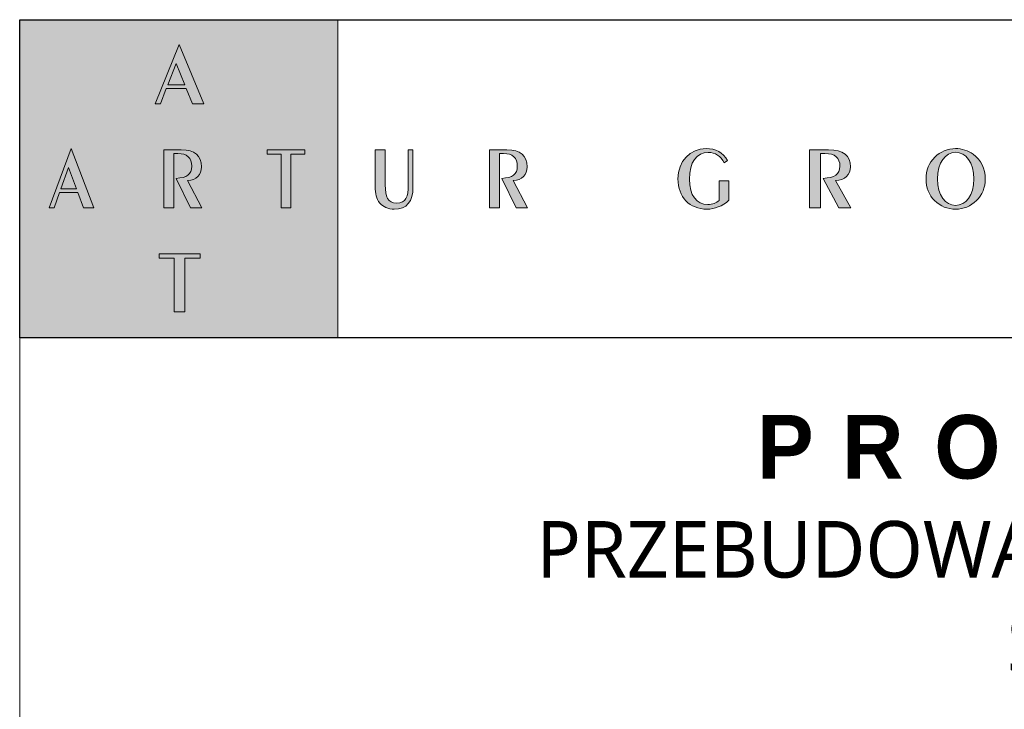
# Model space of a CAD drawing. Header units: millimetres. Extents: x 451 to 4301, y 2343 to 5313.
# Tile 3 of 6: x 3411 to 3689, y 2829 to 3024. Entities that reach past the tile are written whole.
import ezdxf

# ---------------------------------------------------------------- set-up
doc = ezdxf.new("R2010")
doc.units = ezdxf.units.MM
doc.layers.add('opis..KF', color=251, linetype='Continuous', lineweight=9)
doc.styles.add('ARCH', font='segoeuil.ttf')

# ---------------------------------------------------------------- blocks, each defined once
blk = doc.blocks.new('A$C3E4B4AA6')
at = {"layer": 'opis..KF', "lineweight": 0}
h = blk.add_hatch(color=256, dxfattribs=at)
h.dxf.hatch_style = 1
h.paths.add_polyline_path([(0, 100), (100, 100), (100, 0), (0, 0)])
at = {"layer": 'opis..KF', "lineweight": 0, "true_color": 0xfefefe}
h = blk.add_hatch(color=7, dxfattribs=at)
h.dxf.hatch_style = 1
edge = h.paths.add_edge_path()
edge.add_spline(control_points=[(43.82, 25.08), (43.82, 25.08), (43.82, 25.08), (43.82, 25.08), (43.82, 25.08), (43.82, 25.08), (48.6, 25.08), (48.6, 25.08), (48.6, 25.08), (48.6, 25.08), (48.6, 8.22), (48.6, 8.22), (48.6, 8.22), (48.6, 8.22), (51.94, 8.22), (51.94, 8.22)], knot_values=[0.333333, 0.333333, 0.333333, 0.333333, 0.333333, 0.333333, 0.333333, 0.333333, 0.444444, 0.444444, 0.444444, 0.444444, 0.555556, 0.555556, 0.555556, 0.555556, 0.666667, 0.666667, 0.666667, 0.666667], degree=3, periodic=0)
edge.add_spline(control_points=[(51.94, 8.22), (51.94, 8.22), (51.94, 8.22), (51.94, 25.08), (51.94, 25.08), (51.94, 25.08), (51.94, 25.08), (56.71, 25.08), (56.71, 25.08)], knot_values=[0.666667, 0.666667, 0.666667, 0.666667, 0.666667, 0.777778, 0.777778, 0.777778, 0.777778, 1, 1, 1, 1], degree=3, periodic=0)
edge.add_spline(control_points=[(56.71, 25.08), (56.71, 25.08), (56.71, 26.44), (56.71, 26.44), (56.71, 26.44), (56.71, 26.44), (43.82, 26.44), (43.82, 26.44), (43.82, 26.44), (43.82, 26.44), (43.82, 25.08), (43.82, 25.08)], knot_values=[0, 0, 0, 0, 0.111111, 0.111111, 0.111111, 0.111111, 0.222222, 0.222222, 0.222222, 0.222222, 0.333333, 0.333333, 0.333333, 0.333333], degree=3, periodic=0)
edge = h.paths.add_edge_path()
edge.add_spline(control_points=[(77.77, 57.74), (77.77, 57.74), (77.77, 57.74), (82.16, 57.74), (82.16, 57.74), (82.16, 57.74), (82.16, 57.74), (82.16, 40.88), (82.16, 40.88), (82.16, 40.88), (82.16, 40.88), (85.24, 40.88), (85.24, 40.88)], knot_values=[0.333333, 0.333333, 0.333333, 0.333333, 0.333333, 0.444444, 0.444444, 0.444444, 0.444444, 0.555556, 0.555556, 0.555556, 0.555556, 0.666667, 0.666667, 0.666667, 0.666667], degree=3, periodic=0)
edge.add_spline(control_points=[(85.24, 40.88), (85.24, 40.88), (85.24, 40.88), (85.24, 57.74), (85.24, 57.74), (85.24, 57.74), (85.24, 57.74), (89.63, 57.74), (89.63, 57.74)], knot_values=[0.666667, 0.666667, 0.666667, 0.666667, 0.666667, 0.777778, 0.777778, 0.777778, 0.777778, 1, 1, 1, 1], degree=3, periodic=0)
edge.add_spline(control_points=[(89.63, 57.74), (89.63, 57.74), (89.63, 59.11), (89.63, 59.11), (89.63, 59.11), (89.63, 59.11), (77.77, 59.11), (77.77, 59.11), (77.77, 59.11), (77.77, 59.11), (77.77, 57.74), (77.77, 57.74)], knot_values=[0, 0, 0, 0, 0.111111, 0.111111, 0.111111, 0.111111, 0.222222, 0.222222, 0.222222, 0.222222, 0.333333, 0.333333, 0.333333, 0.333333], degree=3, periodic=0)
edge = h.paths.add_edge_path()
edge.add_spline(control_points=[(45.3, 59.11), (45.3, 59.11), (45.3, 59.11), (45.3, 59.11), (45.3, 59.11), (45.3, 59.11), (45.3, 40.88), (45.3, 40.88), (45.3, 40.88), (45.3, 40.88), (48.42, 40.88), (48.42, 40.88), (48.42, 40.88), (48.42, 40.88), (48.42, 57.94), (48.42, 57.94), (48.42, 57.94), (48.42, 57.94), (48.42, 57.94), (48.42, 57.94)], knot_values=[0.307692, 0.307692, 0.307692, 0.307692, 0.307692, 0.307692, 0.307692, 0.307692, 0.384615, 0.384615, 0.384615, 0.384615, 0.461538, 0.461538, 0.461538, 0.461538, 0.538462, 0.538462, 0.538462, 0.538462, 0.538462, 0.538462, 0.538462, 0.538462], degree=3, periodic=0)
edge.add_spline(control_points=[(48.42, 57.94), (48.42, 57.94), (49.7, 57.94), (49.7, 57.94), (49.7, 57.94), (52.61, 57.94), (54.05, 56.62), (54.05, 53.92), (54.05, 53.92), (54.05, 51.31), (52.55, 50.36), (49.2, 50.12), (49.2, 50.12), (49.2, 50.12), (53.71, 40.88), (53.71, 40.88), (53.71, 40.88), (53.71, 40.88), (53.71, 40.88), (53.71, 40.88)], knot_values=[0.538462, 0.538462, 0.538462, 0.538462, 0.615385, 0.615385, 0.615385, 0.615385, 0.692308, 0.692308, 0.692308, 0.692308, 0.769231, 0.769231, 0.769231, 0.769231, 0.846154, 0.846154, 0.846154, 0.846154, 0.846154, 0.846154, 0.846154, 0.846154], degree=3, periodic=0)
edge.add_spline(control_points=[(53.71, 40.88), (53.71, 40.88), (57.21, 40.88), (57.21, 40.88)], knot_values=[0.846154, 0.846154, 0.846154, 0.846154, 1, 1, 1, 1], degree=3, periodic=0)
edge.add_spline(control_points=[(57.21, 40.88), (57.21, 40.88), (52.75, 49.43), (52.75, 49.43), (52.75, 49.43), (55.57, 49.58), (57.12, 51.19), (57.12, 53.77), (57.12, 53.77), (57.12, 57.23), (55.01, 59.11), (50.8, 59.11), (50.8, 59.11), (50.8, 59.11), (45.3, 59.11), (45.3, 59.11)], knot_values=[0, 0, 0, 0, 0.076923, 0.076923, 0.076923, 0.076923, 0.153846, 0.153846, 0.153846, 0.153846, 0.230769, 0.230769, 0.230769, 0.230769, 0.307692, 0.307692, 0.307692, 0.307692], degree=3, periodic=0)
edge = h.paths.add_edge_path()
edge.add_spline(control_points=[(10.79, 40.88), (10.79, 40.88), (10.79, 40.88), (12.5, 45.73), (12.5, 45.73), (12.5, 45.73), (12.5, 45.73), (18.28, 45.73), (18.28, 45.73), (18.28, 45.73), (18.28, 45.73), (20.03, 40.88), (20.03, 40.88)], knot_values=[0.375, 0.375, 0.375, 0.375, 0.375, 0.5, 0.5, 0.5, 0.5, 0.625, 0.625, 0.625, 0.625, 0.75, 0.75, 0.75, 0.75], degree=3, periodic=0)
edge.add_spline(control_points=[(20.03, 40.88), (20.03, 40.88), (20.03, 40.88), (23.35, 40.88), (23.35, 40.88)], knot_values=[0.75, 0.75, 0.75, 0.75, 0.75, 1, 1, 1, 1], degree=3, periodic=0)
edge.add_spline(control_points=[(23.35, 40.88), (23.35, 40.88), (16.17, 59.5), (16.17, 59.5), (16.17, 59.5), (16.17, 59.5), (9.29, 40.88), (9.29, 40.88), (9.29, 40.88), (9.29, 40.88), (10.79, 40.88), (10.79, 40.88)], knot_values=[0, 0, 0, 0, 0.125, 0.125, 0.125, 0.125, 0.25, 0.25, 0.25, 0.25, 0.375, 0.375, 0.375, 0.375], degree=3, periodic=0)
edge = h.paths.add_edge_path(flags=16)
edge.add_spline(control_points=[(15.39, 53.53), (15.39, 53.53), (15.39, 53.53), (17.81, 46.88), (17.81, 46.88)], knot_values=[0.5, 0.5, 0.5, 0.5, 0.5, 1, 1, 1, 1], degree=3, periodic=0)
edge.add_spline(control_points=[(17.81, 46.88), (17.81, 46.88), (12.94, 46.88), (12.94, 46.88), (12.94, 46.88), (12.94, 46.88), (15.39, 53.53), (15.39, 53.53)], knot_values=[0, 0, 0, 0, 0.25, 0.25, 0.25, 0.25, 0.5, 0.5, 0.5, 0.5], degree=3, periodic=0)
edge = h.paths.add_edge_path()
edge.add_spline(control_points=[(44.23, 73.56), (44.23, 73.56), (44.23, 73.56), (46.08, 78.41), (46.08, 78.41), (46.08, 78.41), (46.08, 78.41), (52.36, 78.41), (52.36, 78.41), (52.36, 78.41), (52.36, 78.41), (54.26, 73.56), (54.26, 73.56)], knot_values=[0.375, 0.375, 0.375, 0.375, 0.375, 0.5, 0.5, 0.5, 0.5, 0.625, 0.625, 0.625, 0.625, 0.75, 0.75, 0.75, 0.75], degree=3, periodic=0)
edge.add_spline(control_points=[(54.26, 73.56), (54.26, 73.56), (54.26, 73.56), (57.87, 73.56), (57.87, 73.56)], knot_values=[0.75, 0.75, 0.75, 0.75, 0.75, 1, 1, 1, 1], degree=3, periodic=0)
edge.add_spline(control_points=[(57.87, 73.56), (57.87, 73.56), (50.07, 92.18), (50.07, 92.18), (50.07, 92.18), (50.07, 92.18), (42.59, 73.56), (42.59, 73.56), (42.59, 73.56), (42.59, 73.56), (44.23, 73.56), (44.23, 73.56)], knot_values=[0, 0, 0, 0, 0.125, 0.125, 0.125, 0.125, 0.25, 0.25, 0.25, 0.25, 0.375, 0.375, 0.375, 0.375], degree=3, periodic=0)
edge = h.paths.add_edge_path(flags=16)
edge.add_spline(control_points=[(49.22, 86.21), (49.22, 86.21), (51.85, 79.56), (51.85, 79.56)], knot_values=[0.5, 0.5, 0.5, 0.5, 1, 1, 1, 1], degree=3, periodic=0)
edge.add_spline(control_points=[(51.85, 79.56), (51.85, 79.56), (46.57, 79.56), (46.57, 79.56), (46.57, 79.56), (46.57, 79.56), (49.22, 86.21), (49.22, 86.21), (49.22, 86.21), (49.22, 86.21), (49.22, 86.21), (49.22, 86.21)], knot_values=[0, 0, 0, 0, 0.25, 0.25, 0.25, 0.25, 0.5, 0.5, 0.5, 0.5, 0.5, 0.5, 0.5, 0.5], degree=3, periodic=0)
at = {"layer": 'opis..KF', "lineweight": 0}
h = blk.add_hatch(color=256, dxfattribs=at)
h.dxf.hatch_style = 1
edge = h.paths.add_edge_path()
edge.add_spline(control_points=[(114.88, 59.11), (114.88, 59.11), (114.88, 59.11), (111.76, 59.11), (111.76, 59.11), (111.76, 59.11), (111.76, 59.11), (111.76, 47.49), (111.76, 47.49), (111.76, 47.49), (111.76, 45.32), (111.97, 43.76), (113.18, 42.37), (113.18, 42.37), (114.16, 41.22), (115.87, 40.44), (117.71, 40.44), (117.71, 40.44), (121.65, 40.44), (123.6, 42.78), (123.6, 47.49)], knot_values=[0.5, 0.5, 0.5, 0.5, 0.5, 0.583333, 0.583333, 0.583333, 0.583333, 0.666667, 0.666667, 0.666667, 0.666667, 0.75, 0.75, 0.75, 0.75, 0.833333, 0.833333, 0.833333, 0.833333, 1, 1, 1, 1], degree=3, periodic=0)
edge.add_spline(control_points=[(123.6, 47.49), (123.6, 47.49), (123.6, 59.11), (123.6, 59.11), (123.6, 59.11), (123.6, 59.11), (122.12, 59.11), (122.12, 59.11), (122.12, 59.11), (122.12, 59.11), (122.12, 48.12), (122.12, 48.12), (122.12, 48.12), (122.12, 44.27), (121.38, 42.37), (118.49, 42.37), (118.49, 42.37), (115.6, 42.37), (114.88, 44.29), (114.88, 48.12), (114.88, 48.12), (114.88, 48.12), (114.88, 59.11), (114.88, 59.11)], knot_values=[0, 0, 0, 0, 0.083333, 0.083333, 0.083333, 0.083333, 0.166667, 0.166667, 0.166667, 0.166667, 0.25, 0.25, 0.25, 0.25, 0.333333, 0.333333, 0.333333, 0.333333, 0.416667, 0.416667, 0.416667, 0.416667, 0.5, 0.5, 0.5, 0.5], degree=3, periodic=0)
h = blk.add_hatch(color=256, dxfattribs=at)
h.dxf.hatch_style = 1
edge = h.paths.add_edge_path()
edge.add_spline(control_points=[(147.64, 59.11), (147.64, 59.11), (147.64, 59.11), (147.64, 59.11), (147.64, 59.11), (147.64, 59.11), (147.64, 40.88), (147.64, 40.88), (147.64, 40.88), (147.64, 40.88), (150.76, 40.88), (150.76, 40.88), (150.76, 40.88), (150.76, 40.88), (150.76, 57.94), (150.76, 57.94), (150.76, 57.94), (150.76, 57.94), (150.76, 57.94), (150.76, 57.94)], knot_values=[0.307692, 0.307692, 0.307692, 0.307692, 0.307692, 0.307692, 0.307692, 0.307692, 0.384615, 0.384615, 0.384615, 0.384615, 0.461538, 0.461538, 0.461538, 0.461538, 0.538462, 0.538462, 0.538462, 0.538462, 0.538462, 0.538462, 0.538462, 0.538462], degree=3, periodic=0)
edge.add_spline(control_points=[(150.76, 57.94), (150.76, 57.94), (152.04, 57.94), (152.04, 57.94), (152.04, 57.94), (154.95, 57.94), (156.39, 56.62), (156.39, 53.92), (156.39, 53.92), (156.39, 51.31), (154.88, 50.36), (151.54, 50.12), (151.54, 50.12), (151.54, 50.12), (156.05, 40.88), (156.05, 40.88), (156.05, 40.88), (156.05, 40.88), (156.05, 40.88), (156.05, 40.88)], knot_values=[0.538462, 0.538462, 0.538462, 0.538462, 0.615385, 0.615385, 0.615385, 0.615385, 0.692308, 0.692308, 0.692308, 0.692308, 0.769231, 0.769231, 0.769231, 0.769231, 0.846154, 0.846154, 0.846154, 0.846154, 0.846154, 0.846154, 0.846154, 0.846154], degree=3, periodic=0)
edge.add_spline(control_points=[(156.05, 40.88), (156.05, 40.88), (159.55, 40.88), (159.55, 40.88)], knot_values=[0.846154, 0.846154, 0.846154, 0.846154, 1, 1, 1, 1], degree=3, periodic=0)
edge.add_spline(control_points=[(159.55, 40.88), (159.55, 40.88), (155.09, 49.43), (155.09, 49.43), (155.09, 49.43), (157.91, 49.58), (159.46, 51.19), (159.46, 53.77), (159.46, 53.77), (159.46, 57.23), (157.35, 59.11), (153.14, 59.11), (153.14, 59.11), (153.14, 59.11), (147.64, 59.11), (147.64, 59.11)], knot_values=[0, 0, 0, 0, 0.076923, 0.076923, 0.076923, 0.076923, 0.153846, 0.153846, 0.153846, 0.153846, 0.230769, 0.230769, 0.230769, 0.230769, 0.307692, 0.307692, 0.307692, 0.307692], degree=3, periodic=0)
h = blk.add_hatch(color=256, dxfattribs=at)
h.dxf.hatch_style = 1
edge = h.paths.add_edge_path()
edge.add_spline(control_points=[(222.48, 55.72), (222.48, 55.72), (222.48, 55.72), (222.48, 55.72), (222.48, 55.72), (221.38, 54.97), (221.38, 54.97), (221.38, 54.97), (220.26, 57.18), (218.58, 58.3), (216.41, 58.3), (216.41, 58.3), (212.8, 58.3), (210.47, 55.16), (210.47, 49.87), (210.47, 49.87), (210.47, 44.73), (212.71, 41.91), (216.26, 41.91), (216.26, 41.91), (217.73, 41.91), (218.99, 42.39), (219.85, 43.2), (219.85, 43.2), (219.85, 43.2), (219.85, 49.39), (219.85, 49.39), (219.85, 49.39), (219.85, 49.39), (222.92, 49.39), (222.92, 49.39), (222.92, 49.39), (222.92, 49.39), (222.92, 43.25), (222.92, 43.25)], knot_values=[-0.615385, -0.615385, -0.615385, -0.615385, -0.615385, -0.615385, -0.615385, -0.538462, -0.538462, -0.538462, -0.538462, -0.461538, -0.461538, -0.461538, -0.461538, -0.384615, -0.384615, -0.384615, -0.384615, -0.307692, -0.307692, -0.307692, -0.307692, -0.230769, -0.230769, -0.230769, -0.230769, -0.153846, -0.153846, -0.153846, -0.153846, -0.076923, -0.076923, -0.076923, -0.076923, 0, 0, 0, 0], degree=3, periodic=0)
edge.add_spline(control_points=[(222.92, 43.25), (220.75, 41.35), (218.43, 40.44), (216, 40.44), (216, 40.44), (210.59, 40.44), (206.86, 44.27), (206.86, 49.97), (206.86, 49.97), (206.86, 55.5), (210.78, 59.5), (215.7, 59.5), (215.7, 59.5), (218.8, 59.5), (221.02, 58.23), (222.48, 55.72)], knot_values=[-1, -1, -1, -1, -0.846154, -0.846154, -0.846154, -0.846154, -0.769231, -0.769231, -0.769231, -0.769231, -0.692308, -0.692308, -0.692308, -0.692308, -0.615385, -0.615385, -0.615385, -0.615385], degree=3, periodic=0)
h = blk.add_hatch(color=256, dxfattribs=at)
h.dxf.hatch_style = 1
edge = h.paths.add_edge_path()
edge.add_spline(control_points=[(248.27, 59.11), (248.27, 59.11), (248.27, 59.11), (248.27, 59.11), (248.27, 59.11), (248.27, 59.11), (248.27, 40.88), (248.27, 40.88), (248.27, 40.88), (248.27, 40.88), (251.66, 40.88), (251.66, 40.88), (251.66, 40.88), (251.66, 40.88), (251.66, 57.94), (251.66, 57.94)], knot_values=[0.307692, 0.307692, 0.307692, 0.307692, 0.307692, 0.307692, 0.307692, 0.307692, 0.384615, 0.384615, 0.384615, 0.384615, 0.461538, 0.461538, 0.461538, 0.461538, 0.538462, 0.538462, 0.538462, 0.538462], degree=3, periodic=0)
edge.add_spline(control_points=[(251.66, 57.94), (251.66, 57.94), (251.66, 57.94), (253.05, 57.94), (253.05, 57.94), (253.05, 57.94), (256.22, 57.94), (257.78, 56.62), (257.78, 53.92), (257.78, 53.92), (257.78, 51.31), (256.14, 50.36), (252.51, 50.12), (252.51, 50.12), (252.51, 50.12), (257.41, 40.88), (257.41, 40.88), (257.41, 40.88), (257.41, 40.88), (257.41, 40.88), (257.41, 40.88)], knot_values=[0.538462, 0.538462, 0.538462, 0.538462, 0.538462, 0.615385, 0.615385, 0.615385, 0.615385, 0.692308, 0.692308, 0.692308, 0.692308, 0.769231, 0.769231, 0.769231, 0.769231, 0.846154, 0.846154, 0.846154, 0.846154, 0.846154, 0.846154, 0.846154, 0.846154], degree=3, periodic=0)
edge.add_spline(control_points=[(257.41, 40.88), (257.41, 40.88), (261.21, 40.88), (261.21, 40.88)], knot_values=[0.846154, 0.846154, 0.846154, 0.846154, 1, 1, 1, 1], degree=3, periodic=0)
edge.add_spline(control_points=[(261.21, 40.88), (261.21, 40.88), (256.36, 49.43), (256.36, 49.43), (256.36, 49.43), (259.43, 49.58), (261.11, 51.19), (261.11, 53.77), (261.11, 53.77), (261.11, 57.23), (258.82, 59.11), (254.24, 59.11), (254.24, 59.11), (254.24, 59.11), (248.27, 59.11), (248.27, 59.11)], knot_values=[0, 0, 0, 0, 0.076923, 0.076923, 0.076923, 0.076923, 0.153846, 0.153846, 0.153846, 0.153846, 0.230769, 0.230769, 0.230769, 0.230769, 0.307692, 0.307692, 0.307692, 0.307692], degree=3, periodic=0)
h = blk.add_hatch(color=256, dxfattribs=at)
h.dxf.hatch_style = 1
edge = h.paths.add_edge_path()
edge.add_spline(control_points=[(303.45, 49.95), (303.45, 53.16), (302.11, 55.89), (299.68, 57.69), (299.68, 57.69), (298.04, 58.86), (296.14, 59.5), (294.15, 59.5), (294.15, 59.5), (291.66, 59.5), (289.35, 58.52), (287.59, 56.79), (287.59, 56.79), (285.79, 55.04), (284.84, 52.65), (284.84, 49.95), (284.84, 49.95), (284.84, 47.27), (285.79, 44.9), (287.54, 43.15), (287.54, 43.15), (289.35, 41.35), (291.64, 40.44), (294.15, 40.44), (294.15, 40.44), (296.63, 40.44), (298.92, 41.35), (300.72, 43.15), (300.72, 43.15), (302.5, 44.9), (303.45, 47.27), (303.45, 49.95)], knot_values=[0, 0, 0, 0, 0.111111, 0.111111, 0.111111, 0.111111, 0.222222, 0.222222, 0.222222, 0.222222, 0.333333, 0.333333, 0.333333, 0.333333, 0.444444, 0.444444, 0.444444, 0.444444, 0.555556, 0.555556, 0.555556, 0.555556, 0.666667, 0.666667, 0.666667, 0.666667, 0.777778, 0.777778, 0.777778, 0.777778, 1, 1, 1, 1], degree=3, periodic=1)
edge = h.paths.add_edge_path(flags=16)
edge.add_spline(control_points=[(299.85, 49.95), (299.85, 44.76), (297.31, 41.61), (294.15, 41.61), (294.15, 41.61), (290.95, 41.61), (288.44, 44.78), (288.44, 49.95), (288.44, 49.95), (288.44, 55.14), (290.95, 58.33), (294.15, 58.33), (294.15, 58.33), (297.31, 58.33), (299.85, 55.16), (299.85, 49.95)], knot_values=[0, 0, 0, 0, 0.2, 0.2, 0.2, 0.2, 0.4, 0.4, 0.4, 0.4, 0.6, 0.6, 0.6, 0.6, 1, 1, 1, 1], degree=3, periodic=1)
at = {"layer": 'opis..KF', "lineweight": 30}
blk.add_lwpolyline([(0, 100), (933, 100), (933, 0), (0, 0)], close=True, dxfattribs=at)
at = {"layer": 'opis..KF', "lineweight": 0}
blk.add_lwpolyline([(0, 100), (100, 100), (100, 0), (0, 0)], close=True, dxfattribs=at)
at = {"layer": 'opis..KF', "color": 7, "lineweight": 0, "true_color": 0xfefefe}
for points, knots in [([(57.87, 73.56), (57.87, 73.56), (50.07, 92.18), (50.07, 92.18), (50.07, 92.18), (50.07, 92.18), (42.59, 73.56), (42.59, 73.56), (42.59, 73.56), (42.59, 73.56), (44.23, 73.56), (44.23, 73.56), (44.23, 73.56), (44.23, 73.56), (46.08, 78.41), (46.08, 78.41), (46.08, 78.41), (46.08, 78.41), (52.36, 78.41), (52.36, 78.41), (52.36, 78.41), (52.36, 78.41), (54.26, 73.56), (54.26, 73.56), (54.26, 73.56), (54.26, 73.56), (57.87, 73.56), (57.87, 73.56)], [0, 0, 0, 0, 0.125, 0.125, 0.125, 0.125, 0.25, 0.25, 0.25, 0.25, 0.375, 0.375, 0.375, 0.375, 0.5, 0.5, 0.5, 0.5, 0.625, 0.625, 0.625, 0.625, 0.75, 0.75, 0.75, 0.75, 1, 1, 1, 1]), ([(51.85, 79.56), (51.85, 79.56), (46.57, 79.56), (46.57, 79.56), (46.57, 79.56), (46.57, 79.56), (49.22, 86.21), (49.22, 86.21), (49.22, 86.21), (49.22, 86.21), (51.85, 79.56), (51.85, 79.56)], [0, 0, 0, 0, 0.25, 0.25, 0.25, 0.25, 0.5, 0.5, 0.5, 0.5, 1, 1, 1, 1]), ([(23.35, 40.88), (23.35, 40.88), (16.17, 59.5), (16.17, 59.5), (16.17, 59.5), (16.17, 59.5), (9.29, 40.88), (9.29, 40.88), (9.29, 40.88), (9.29, 40.88), (10.79, 40.88), (10.79, 40.88), (10.79, 40.88), (10.79, 40.88), (12.5, 45.73), (12.5, 45.73), (12.5, 45.73), (12.5, 45.73), (18.28, 45.73), (18.28, 45.73), (18.28, 45.73), (18.28, 45.73), (20.03, 40.88), (20.03, 40.88), (20.03, 40.88), (20.03, 40.88), (23.35, 40.88), (23.35, 40.88)], [0, 0, 0, 0, 0.125, 0.125, 0.125, 0.125, 0.25, 0.25, 0.25, 0.25, 0.375, 0.375, 0.375, 0.375, 0.5, 0.5, 0.5, 0.5, 0.625, 0.625, 0.625, 0.625, 0.75, 0.75, 0.75, 0.75, 1, 1, 1, 1]), ([(57.21, 40.88), (57.21, 40.88), (52.75, 49.43), (52.75, 49.43), (52.75, 49.43), (55.57, 49.58), (57.12, 51.19), (57.12, 53.77), (57.12, 53.77), (57.12, 57.23), (55.01, 59.11), (50.8, 59.11), (50.8, 59.11), (50.8, 59.11), (45.3, 59.11), (45.3, 59.11), (45.3, 59.11), (45.3, 59.11), (45.3, 40.88), (45.3, 40.88), (45.3, 40.88), (45.3, 40.88), (48.42, 40.88), (48.42, 40.88), (48.42, 40.88), (48.42, 40.88), (48.42, 57.94), (48.42, 57.94), (48.42, 57.94), (48.42, 57.94), (49.7, 57.94), (49.7, 57.94), (49.7, 57.94), (52.61, 57.94), (54.05, 56.62), (54.05, 53.92), (54.05, 53.92), (54.05, 51.31), (52.55, 50.36), (49.2, 50.12), (49.2, 50.12), (49.2, 50.12), (53.71, 40.88), (53.71, 40.88), (53.71, 40.88), (53.71, 40.88), (57.21, 40.88), (57.21, 40.88)], [0, 0, 0, 0, 0.076923, 0.076923, 0.076923, 0.076923, 0.153846, 0.153846, 0.153846, 0.153846, 0.230769, 0.230769, 0.230769, 0.230769, 0.307692, 0.307692, 0.307692, 0.307692, 0.384615, 0.384615, 0.384615, 0.384615, 0.461538, 0.461538, 0.461538, 0.461538, 0.538462, 0.538462, 0.538462, 0.538462, 0.615385, 0.615385, 0.615385, 0.615385, 0.692308, 0.692308, 0.692308, 0.692308, 0.769231, 0.769231, 0.769231, 0.769231, 0.846154, 0.846154, 0.846154, 0.846154, 1, 1, 1, 1]), ([(89.63, 57.74), (89.63, 57.74), (89.63, 59.11), (89.63, 59.11), (89.63, 59.11), (89.63, 59.11), (77.77, 59.11), (77.77, 59.11), (77.77, 59.11), (77.77, 59.11), (77.77, 57.74), (77.77, 57.74), (77.77, 57.74), (77.77, 57.74), (82.16, 57.74), (82.16, 57.74), (82.16, 57.74), (82.16, 57.74), (82.16, 40.88), (82.16, 40.88), (82.16, 40.88), (82.16, 40.88), (85.24, 40.88), (85.24, 40.88), (85.24, 40.88), (85.24, 40.88), (85.24, 57.74), (85.24, 57.74), (85.24, 57.74), (85.24, 57.74), (89.63, 57.74), (89.63, 57.74)], [0, 0, 0, 0, 0.111111, 0.111111, 0.111111, 0.111111, 0.222222, 0.222222, 0.222222, 0.222222, 0.333333, 0.333333, 0.333333, 0.333333, 0.444444, 0.444444, 0.444444, 0.444444, 0.555556, 0.555556, 0.555556, 0.555556, 0.666667, 0.666667, 0.666667, 0.666667, 0.777778, 0.777778, 0.777778, 0.777778, 1, 1, 1, 1]), ([(17.81, 46.88), (17.81, 46.88), (12.94, 46.88), (12.94, 46.88), (12.94, 46.88), (12.94, 46.88), (15.39, 53.53), (15.39, 53.53), (15.39, 53.53), (15.39, 53.53), (17.81, 46.88), (17.81, 46.88)], [0, 0, 0, 0, 0.25, 0.25, 0.25, 0.25, 0.5, 0.5, 0.5, 0.5, 1, 1, 1, 1]), ([(56.71, 25.08), (56.71, 25.08), (56.71, 26.44), (56.71, 26.44), (56.71, 26.44), (56.71, 26.44), (43.82, 26.44), (43.82, 26.44), (43.82, 26.44), (43.82, 26.44), (43.82, 25.08), (43.82, 25.08), (43.82, 25.08), (43.82, 25.08), (48.6, 25.08), (48.6, 25.08), (48.6, 25.08), (48.6, 25.08), (48.6, 8.22), (48.6, 8.22), (48.6, 8.22), (48.6, 8.22), (51.94, 8.22), (51.94, 8.22), (51.94, 8.22), (51.94, 8.22), (51.94, 25.08), (51.94, 25.08), (51.94, 25.08), (51.94, 25.08), (56.71, 25.08), (56.71, 25.08)], [0, 0, 0, 0, 0.111111, 0.111111, 0.111111, 0.111111, 0.222222, 0.222222, 0.222222, 0.222222, 0.333333, 0.333333, 0.333333, 0.333333, 0.444444, 0.444444, 0.444444, 0.444444, 0.555556, 0.555556, 0.555556, 0.555556, 0.666667, 0.666667, 0.666667, 0.666667, 0.777778, 0.777778, 0.777778, 0.777778, 1, 1, 1, 1])]:
    blk.add_open_spline(points, degree=3, knots=knots, dxfattribs=at)
at = {"layer": 'opis..KF', "lineweight": 0}
for points, knots in [([(123.6, 47.49), (123.6, 47.49), (123.6, 59.11), (123.6, 59.11), (123.6, 59.11), (123.6, 59.11), (122.12, 59.11), (122.12, 59.11), (122.12, 59.11), (122.12, 59.11), (122.12, 48.12), (122.12, 48.12), (122.12, 48.12), (122.12, 44.27), (121.38, 42.37), (118.49, 42.37), (118.49, 42.37), (115.6, 42.37), (114.88, 44.29), (114.88, 48.12), (114.88, 48.12), (114.88, 48.12), (114.88, 59.11), (114.88, 59.11), (114.88, 59.11), (114.88, 59.11), (111.76, 59.11), (111.76, 59.11), (111.76, 59.11), (111.76, 59.11), (111.76, 47.49), (111.76, 47.49), (111.76, 47.49), (111.76, 45.32), (111.97, 43.76), (113.18, 42.37), (113.18, 42.37), (114.16, 41.22), (115.87, 40.44), (117.71, 40.44), (117.71, 40.44), (121.65, 40.44), (123.6, 42.78), (123.6, 47.49)], [0, 0, 0, 0, 0.083333, 0.083333, 0.083333, 0.083333, 0.166667, 0.166667, 0.166667, 0.166667, 0.25, 0.25, 0.25, 0.25, 0.333333, 0.333333, 0.333333, 0.333333, 0.416667, 0.416667, 0.416667, 0.416667, 0.5, 0.5, 0.5, 0.5, 0.583333, 0.583333, 0.583333, 0.583333, 0.666667, 0.666667, 0.666667, 0.666667, 0.75, 0.75, 0.75, 0.75, 0.833333, 0.833333, 0.833333, 0.833333, 1, 1, 1, 1]), ([(159.55, 40.88), (159.55, 40.88), (155.09, 49.43), (155.09, 49.43), (155.09, 49.43), (157.91, 49.58), (159.46, 51.19), (159.46, 53.77), (159.46, 53.77), (159.46, 57.23), (157.35, 59.11), (153.14, 59.11), (153.14, 59.11), (153.14, 59.11), (147.64, 59.11), (147.64, 59.11), (147.64, 59.11), (147.64, 59.11), (147.64, 40.88), (147.64, 40.88), (147.64, 40.88), (147.64, 40.88), (150.76, 40.88), (150.76, 40.88), (150.76, 40.88), (150.76, 40.88), (150.76, 57.94), (150.76, 57.94), (150.76, 57.94), (150.76, 57.94), (152.04, 57.94), (152.04, 57.94), (152.04, 57.94), (154.95, 57.94), (156.39, 56.62), (156.39, 53.92), (156.39, 53.92), (156.39, 51.31), (154.88, 50.36), (151.54, 50.12), (151.54, 50.12), (151.54, 50.12), (156.05, 40.88), (156.05, 40.88), (156.05, 40.88), (156.05, 40.88), (159.55, 40.88), (159.55, 40.88)], [0, 0, 0, 0, 0.076923, 0.076923, 0.076923, 0.076923, 0.153846, 0.153846, 0.153846, 0.153846, 0.230769, 0.230769, 0.230769, 0.230769, 0.307692, 0.307692, 0.307692, 0.307692, 0.384615, 0.384615, 0.384615, 0.384615, 0.461538, 0.461538, 0.461538, 0.461538, 0.538462, 0.538462, 0.538462, 0.538462, 0.615385, 0.615385, 0.615385, 0.615385, 0.692308, 0.692308, 0.692308, 0.692308, 0.769231, 0.769231, 0.769231, 0.769231, 0.846154, 0.846154, 0.846154, 0.846154, 1, 1, 1, 1]), ([(222.92, 43.25), (222.92, 43.25), (222.92, 49.39), (222.92, 49.39), (222.92, 49.39), (222.92, 49.39), (219.85, 49.39), (219.85, 49.39), (219.85, 49.39), (219.85, 49.39), (219.85, 43.2), (219.85, 43.2), (219.85, 43.2), (218.99, 42.39), (217.73, 41.91), (216.26, 41.91), (216.26, 41.91), (212.71, 41.91), (210.47, 44.73), (210.47, 49.87), (210.47, 49.87), (210.47, 55.16), (212.8, 58.3), (216.41, 58.3), (216.41, 58.3), (218.58, 58.3), (220.26, 57.18), (221.38, 54.97), (221.38, 54.97), (221.38, 54.97), (222.48, 55.72), (222.48, 55.72), (222.48, 55.72), (221.02, 58.23), (218.8, 59.5), (215.7, 59.5), (215.7, 59.5), (210.78, 59.5), (206.86, 55.5), (206.86, 49.97), (206.86, 49.97), (206.86, 44.27), (210.59, 40.44), (216, 40.44), (216, 40.44), (218.43, 40.44), (220.75, 41.35), (222.92, 43.25)], [0, 0, 0, 0, 0.076923, 0.076923, 0.076923, 0.076923, 0.153846, 0.153846, 0.153846, 0.153846, 0.230769, 0.230769, 0.230769, 0.230769, 0.307692, 0.307692, 0.307692, 0.307692, 0.384615, 0.384615, 0.384615, 0.384615, 0.461538, 0.461538, 0.461538, 0.461538, 0.538462, 0.538462, 0.538462, 0.538462, 0.615385, 0.615385, 0.615385, 0.615385, 0.692308, 0.692308, 0.692308, 0.692308, 0.769231, 0.769231, 0.769231, 0.769231, 0.846154, 0.846154, 0.846154, 0.846154, 1, 1, 1, 1]), ([(261.21, 40.88), (261.21, 40.88), (256.36, 49.43), (256.36, 49.43), (256.36, 49.43), (259.43, 49.58), (261.11, 51.19), (261.11, 53.77), (261.11, 53.77), (261.11, 57.23), (258.82, 59.11), (254.24, 59.11), (254.24, 59.11), (254.24, 59.11), (248.27, 59.11), (248.27, 59.11), (248.27, 59.11), (248.27, 59.11), (248.27, 40.88), (248.27, 40.88), (248.27, 40.88), (248.27, 40.88), (251.66, 40.88), (251.66, 40.88), (251.66, 40.88), (251.66, 40.88), (251.66, 57.94), (251.66, 57.94), (251.66, 57.94), (251.66, 57.94), (253.05, 57.94), (253.05, 57.94), (253.05, 57.94), (256.22, 57.94), (257.78, 56.62), (257.78, 53.92), (257.78, 53.92), (257.78, 51.31), (256.14, 50.36), (252.51, 50.12), (252.51, 50.12), (252.51, 50.12), (257.41, 40.88), (257.41, 40.88), (257.41, 40.88), (257.41, 40.88), (261.21, 40.88), (261.21, 40.88)], [0, 0, 0, 0, 0.076923, 0.076923, 0.076923, 0.076923, 0.153846, 0.153846, 0.153846, 0.153846, 0.230769, 0.230769, 0.230769, 0.230769, 0.307692, 0.307692, 0.307692, 0.307692, 0.384615, 0.384615, 0.384615, 0.384615, 0.461538, 0.461538, 0.461538, 0.461538, 0.538462, 0.538462, 0.538462, 0.538462, 0.615385, 0.615385, 0.615385, 0.615385, 0.692308, 0.692308, 0.692308, 0.692308, 0.769231, 0.769231, 0.769231, 0.769231, 0.846154, 0.846154, 0.846154, 0.846154, 1, 1, 1, 1]), ([(303.45, 49.95), (303.45, 53.16), (302.11, 55.89), (299.68, 57.69), (299.68, 57.69), (298.04, 58.86), (296.14, 59.5), (294.15, 59.5), (294.15, 59.5), (291.66, 59.5), (289.35, 58.52), (287.59, 56.79), (287.59, 56.79), (285.79, 55.04), (284.84, 52.65), (284.84, 49.95), (284.84, 49.95), (284.84, 47.27), (285.79, 44.9), (287.54, 43.15), (287.54, 43.15), (289.35, 41.35), (291.64, 40.44), (294.15, 40.44), (294.15, 40.44), (296.63, 40.44), (298.92, 41.35), (300.72, 43.15), (300.72, 43.15), (302.5, 44.9), (303.45, 47.27), (303.45, 49.95)], [0, 0, 0, 0, 0.111111, 0.111111, 0.111111, 0.111111, 0.222222, 0.222222, 0.222222, 0.222222, 0.333333, 0.333333, 0.333333, 0.333333, 0.444444, 0.444444, 0.444444, 0.444444, 0.555556, 0.555556, 0.555556, 0.555556, 0.666667, 0.666667, 0.666667, 0.666667, 0.777778, 0.777778, 0.777778, 0.777778, 1, 1, 1, 1]), ([(299.85, 49.95), (299.85, 44.76), (297.31, 41.61), (294.15, 41.61), (294.15, 41.61), (290.95, 41.61), (288.44, 44.78), (288.44, 49.95), (288.44, 49.95), (288.44, 55.14), (290.95, 58.33), (294.15, 58.33), (294.15, 58.33), (297.31, 58.33), (299.85, 55.16), (299.85, 49.95)], [0, 0, 0, 0, 0.2, 0.2, 0.2, 0.2, 0.4, 0.4, 0.4, 0.4, 0.6, 0.6, 0.6, 0.6, 1, 1, 1, 1])]:
    blk.add_open_spline(points, degree=3, knots=knots, dxfattribs=at)

msp = doc.modelspace()

# ---------------------------------------------------------------- linework, layer by layer
at = {"layer": 'opis..KF'}
msp.add_lwpolyline([(4251.18, 2933.8), (3410.62, 2933.8), (3410.62, 2821.3), (4251.18, 2821.3)], close=True, dxfattribs=at)

# ---------------------------------------------------------------- block references
at = {"layer": 'opis..KF', "xscale": 0.8999999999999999, "yscale": 0.8999999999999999, "zscale": 0.8999999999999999}
msp.add_blockref('A$C3E4B4AA6', (3410.62, 2933.8), dxfattribs=at)

# ---------------------------------------------------------------- texts
at = {"layer": 'opis..KF', "insert": (3828.77, 2873.51), "char_height": 18, "width": 909.6583, "attachment_point": 5, "style": 'ARCH'}
msp.add_mtext('\\A1;{\\fCentury Gothic|b1|i0|c238|p34;\\T1.5;PROJEKT BUDOWLANY\\P\\fSegoe UI Light|b0|i0|c238|p34;\\H0.88889x;\\T1;PRZEBUDOWA ORAZ ZMIANA SPOSOBU UŻYTKOWANIA \\PSTRYCHU NA SALE LEKCYJNE}', dxfattribs=at)

doc.saveas('drawing.dxf')
